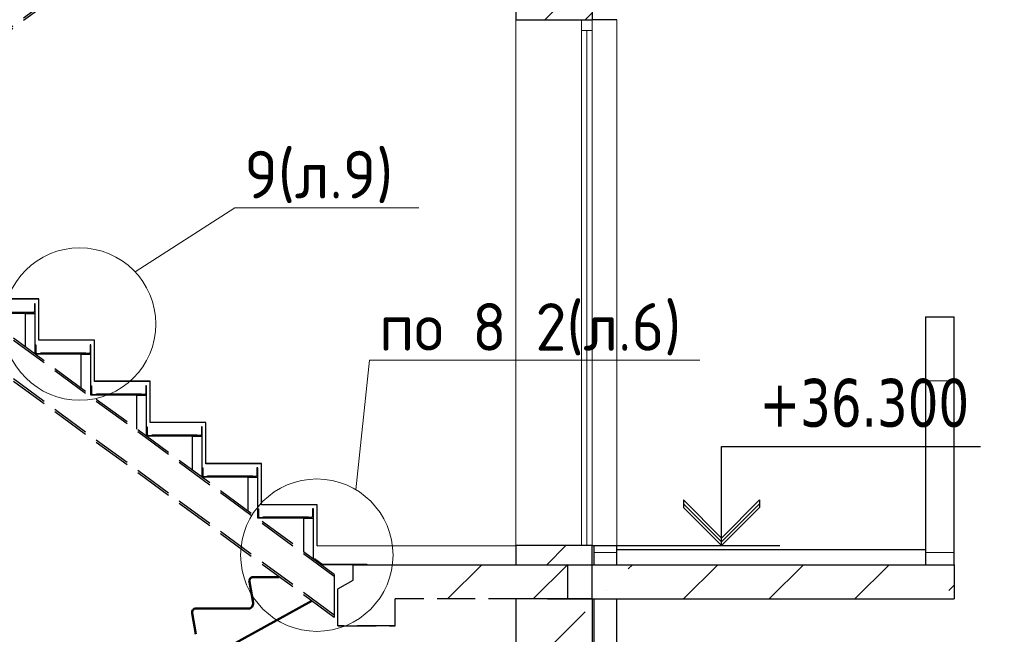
# Model space of a CAD drawing. Header units: millimetres. Extents: x 259029 to 2494469, y -731578 to -57567.
# Tile 115 of 207: x 375879 to 381046, y -540937 to -537712. Entities that reach past the tile are written whole.
import ezdxf
from ezdxf import colors
from ezdxf.entities.mleader import LeaderData, LeaderLine
from ezdxf.math import Vec2, Vec3

# ---------------------------------------------------------------- set-up
doc = ezdxf.new("R2010")
doc.units = ezdxf.units.MM
doc.linetypes.add('______2', pattern=[270, 200, -70])
for name, color, linetype, lineweight in [('1 Плита', 3, 'Continuous', 30), ('Standard', 7, 'Continuous', 25), ('Выноски', 20, 'Continuous', 20), ('Общий01', 7, 'Continuous', 13), ('ПЛИТА', 152, 'Continuous', 35), ('РАЗРЕЗЫ', 10, 'Continuous', 60), ('Символы 0.20', 1, 'Continuous', 20), ('Стена', 7, 'Continuous', 50), ('Стена_ бетон несущ.', 253, 'Continuous', 70)]:
    doc.layers.add(name, color=color, linetype=linetype, lineweight=lineweight)
doc.styles.add('TAHOMA', font='tahoma.ttf')
doc.styles.add('ГОСТ', font='GOST_Common.ttf')
pattern_1 = [(45, (-449245.4, -210907), (-449.0128, 449.0128), []), (45, (-448796.4, -210907), (-449.0128, 449.0128), [793.75, -158.75, 0, -158.75])]
pattern_2 = [(0, (369266.14, -588657.86), (450, 450), [450, -450]), (90, (369266.14, -588657.86), (-450, 450), [450, -450])]

# ---------------------------------------------------------------- blocks, each defined once
blk = doc.blocks.new('_None')

msp = doc.modelspace()

# ---------------------------------------------------------------- hatches: boundary and pattern name
at = {"layer": 'Standard', "linetype": 'Continuous', "lineweight": 13}
h = msp.add_hatch(dxfattribs=at)
h.set_pattern_fill('____', scale=450, style=0, pattern_type=2)
h.set_pattern_definition(pattern_2)
h.paths.add_polyline_path([(380632.8, -540571.9), (380782.8, -540571.9), (380782.8, -539271.9), (380632.8, -539271.9)], flags=0)
h = msp.add_hatch(dxfattribs=at)
h.set_pattern_fill('____', scale=450, style=0, pattern_type=2)
h.set_pattern_definition(pattern_2)
h.paths.add_polyline_path([(379012.8, -540571.9), (379012.8, -540471.9), (378892.8, -540471.9), (378892.8, -540571.9)], flags=0)
at = {"layer": 'Стена_ бетон несущ.', "linetype": 'Continuous', "lineweight": 13}
h = msp.add_hatch(dxfattribs=at)
h.set_pattern_fill('__________7', color=9, scale=100, style=0, pattern_type=2)
h.set_pattern_definition([(45, (368366.14, -589557.86), (-212.132, 212.132), []), (45, (368260.08, -589451.8), (-212.132, 212.132), [200, -70])])
h.paths.add_polyline_path([(378882.8, -537711.9), (378882.8, -536371.9), (378482.8, -536371.9), (378482.8, -537711.9)], flags=0)
h = msp.add_hatch(dxfattribs=at)
h.set_pattern_fill('ANSI35', color=9, scale=100, style=0)
h.set_pattern_definition(pattern_1)
h.paths.add_polyline_path([(378482.8, -540571.9), (378882.8, -540571.9), (378882.8, -540471.9), (378482.8, -540471.9)], flags=0)
at = {"layer": 'Стена_ бетон несущ.', "linetype": 'Continuous', "lineweight": 25}
h = msp.add_hatch(dxfattribs=at)
h.set_pattern_fill('ANSI35', scale=100, style=0)
h.set_pattern_definition([(45, (-448979.8, -207607), (-449.0128, 449.0128), []), (45, (-448530.8, -207607), (-449.0128, 449.0128), [793.75, -158.75, 0, -158.75])])
h.paths.add_polyline_path([(377648.4, -540751.9), (379018.5, -540751.9), (379018.5, -540571.9), (377648.4, -540571.9)])
h = msp.add_hatch(dxfattribs=at)
h.set_pattern_fill('ANSI35', scale=100, style=0)
h.set_pattern_definition(pattern_1)
h.paths.add_polyline_path([(378882.8, -540571.9), (378882.8, -540751.9), (380782.8, -540751.9), (380782.8, -540571.9)])
at = {"layer": 'Стена_ бетон несущ.', "linetype": 'Continuous', "lineweight": 13}
h = msp.add_hatch(dxfattribs=at)
h.set_pattern_fill('ANSI35', color=9, scale=100, style=0)
h.set_pattern_definition(pattern_1)
h.paths.add_polyline_path([(378882.8, -541011.9), (378882.8, -540751.9), (378482.8, -540751.9), (378482.8, -541011.9)], flags=0)

# ---------------------------------------------------------------- linework, layer by layer
at = {"color": 0}
msp.add_line((378909.8, -540470.9), (379868.1, -540470.9), dxfattribs=at)
at = {"color": 3, "linetype": 'Continuous', "lineweight": 30}
for p, q in [((377423.4, -540543.9), (377425.1, -540541.5)), ((377463.9, -540571.9), (377423.4, -540543.9)), ((377464.8, -540568.9), (377425.1, -540541.5)), ((377700.8, -540571.9), (377463.9, -540571.9)), ((377464.8, -540568.9), (377700.8, -540568.9)), ((377700.8, -540568.9), (377700.8, -540571.9))]:
    msp.add_line(p, q, dxfattribs=at)
for points in [[(375697.3, -539245.9), (375934.2, -539245.9), (375934.2, -539248.9), (375697.3, -539248.9), (375697.3, -539245.9)], [(375989.3, -539460.9), (376226.2, -539460.9), (376226.2, -539463.9), (375989.3, -539463.9), (375989.3, -539460.9)], [(376281.3, -539675.9), (376518.2, -539675.9), (376518.2, -539678.9), (376281.3, -539678.9), (376281.3, -539675.9)], [(376573.3, -539890.9), (376810.2, -539890.9), (376810.2, -539893.9), (376573.3, -539893.9), (376573.3, -539890.9)], [(376865.1, -540105.9), (377102, -540105.9), (377102, -540108.9), (376865.1, -540108.9), (376865.1, -540105.9)], [(377157.1, -540320.9), (377394, -540320.9), (377394, -540323.9), (377157.1, -540323.9), (377157.1, -540320.9)]]:
    msp.add_lwpolyline(points, dxfattribs=at)
at = {"layer": '1 Плита', "color": 2, "linetype": 'Continuous', "lineweight": 30}
for points in [[(375949, -539248.9), (375912.3, -539248.9, 0.414214), (375910, -539251.2), (375910, -539252.9), (375960, -539252.9), (375960, -539202.9), (375958.3, -539202.9, 0.414214), (375956, -539205.2), (375956, -539241.9, -0.414214)], [(375949, -539248.9), (375912.3, -539248.9, 0.414214), (375910, -539251.2), (375910, -539252.9), (375960, -539252.9), (375960, -539202.9), (375958.3, -539202.9, 0.414214), (375956, -539205.2), (375956, -539241.9, -0.414214)], [(375971, -539463.9), (376007.7, -539463.9, -0.414214), (376010, -539466.2), (376010, -539467.9), (375960, -539467.9), (375960, -539417.9), (375961.7, -539417.9, -0.414214), (375964, -539420.2), (375964, -539456.9, 0.414214)], [(376241, -539463.9), (376204.3, -539463.9, 0.414214), (376202, -539466.2), (376202, -539467.9), (376252, -539467.9), (376252, -539417.9), (376250.3, -539417.9, 0.414214), (376248, -539420.2), (376248, -539456.9, -0.414214)], [(376241, -539463.9), (376204.3, -539463.9, 0.414214), (376202, -539466.2), (376202, -539467.9), (376252, -539467.9), (376252, -539417.9), (376250.3, -539417.9, 0.414214), (376248, -539420.2), (376248, -539456.9, -0.414214)], [(376263, -539678.9), (376299.7, -539678.9, -0.414214), (376302, -539681.2), (376302, -539682.9), (376252, -539682.9), (376252, -539632.9), (376253.7, -539632.9, -0.414214), (376256, -539635.2), (376256, -539671.9, 0.414214)], [(376533, -539678.9), (376496.3, -539678.9, 0.414214), (376494, -539681.2), (376494, -539682.9), (376544, -539682.9), (376544, -539632.9), (376542.3, -539632.9, 0.414214), (376540, -539635.2), (376540, -539671.9, -0.414214)], [(376533, -539678.9), (376496.3, -539678.9, 0.414214), (376494, -539681.2), (376494, -539682.9), (376544, -539682.9), (376544, -539632.9), (376542.3, -539632.9, 0.414214), (376540, -539635.2), (376540, -539671.9, -0.414214)], [(376555, -539893.9), (376591.7, -539893.9, -0.414214), (376594, -539896.2), (376594, -539897.9), (376544, -539897.9), (376544, -539847.9), (376545.7, -539847.9, -0.414214), (376548, -539850.2), (376548, -539886.9, 0.414214)], [(376825, -539893.9), (376788.3, -539893.9, 0.414214), (376786, -539896.2), (376786, -539897.9), (376836, -539897.9), (376836, -539847.9), (376834.3, -539847.9, 0.414214), (376832, -539850.2), (376832, -539886.9, -0.414214)], [(376825, -539893.9), (376788.3, -539893.9, 0.414214), (376786, -539896.2), (376786, -539897.9), (376836, -539897.9), (376836, -539847.9), (376834.3, -539847.9, 0.414214), (376832, -539850.2), (376832, -539886.9, -0.414214)], [(376846.7, -540108.9), (376883.4, -540108.9, -0.414214), (376885.7, -540111.2), (376885.7, -540112.9), (376835.7, -540112.9), (376835.7, -540062.9), (376837.4, -540062.9, -0.414214), (376839.7, -540065.2), (376839.7, -540101.9, 0.414214)], [(377116.7, -540108.9), (377080, -540108.9, 0.414214), (377077.7, -540111.2), (377077.7, -540112.9), (377127.7, -540112.9), (377127.7, -540062.9), (377126, -540062.9, 0.414214), (377123.7, -540065.2), (377123.7, -540101.9, -0.414214)], [(377116.7, -540108.9), (377080, -540108.9, 0.414214), (377077.7, -540111.2), (377077.7, -540112.9), (377127.7, -540112.9), (377127.7, -540062.9), (377126, -540062.9, 0.414214), (377123.7, -540065.2), (377123.7, -540101.9, -0.414214)], [(377138.7, -540323.9), (377175.4, -540323.9, -0.414214), (377177.7, -540326.2), (377177.7, -540327.9), (377127.7, -540327.9), (377127.7, -540277.9), (377129.4, -540277.9, -0.414214), (377131.7, -540280.2), (377131.7, -540316.9, 0.414214)], [(377408.7, -540323.9), (377372, -540323.9, 0.414214), (377369.7, -540326.2), (377369.7, -540327.9), (377419.7, -540327.9), (377419.7, -540277.9), (377418, -540277.9, 0.414214), (377415.7, -540280.2), (377415.7, -540316.9, -0.414214)], [(377408.7, -540323.9), (377372, -540323.9, 0.414214), (377369.7, -540326.2), (377369.7, -540327.9), (377419.7, -540327.9), (377419.7, -540277.9), (377418, -540277.9, 0.414214), (377415.7, -540280.2), (377415.7, -540316.9, -0.414214)]]:
    msp.add_lwpolyline(points, format="xyb", close=True, dxfattribs=at)
at = {"layer": 'Standard', "color": 253, "linetype": '______2', "lineweight": 30, "true_color": 0xababab}
for p, q in [((374812, -538503.1), (377529, -536502.5)), ((374812, -538515.5), (377529, -536514.9)), ((377529, -540623.2), (374592.8, -538461.3)), ((377529, -540634), (374592.8, -538472.1)), ((377529, -540836.6), (374592.8, -538674.7)), ((377529, -540849), (374592.8, -538687.1))]:
    msp.add_line(p, q, dxfattribs=at)
at = {"layer": 'Standard', "color": 7, "linetype": 'Continuous', "lineweight": 13}
for p, q in [((378826.8, -537711.9), (378826.8, -537767.9)), ((378826.8, -537711.9), (378826.8, -537767.9)), ((378826.8, -537711.9), (378826.8, -537767.9)), ((378826.8, -537711.9), (378826.8, -537767.9)), ((378882.8, -537767.9), (378882.8, -537711.9)), ((378882.8, -537767.9), (378882.8, -537711.9)), ((378882.8, -537767.9), (378882.8, -537711.9)), ((378882.8, -537767.9), (378882.8, -537711.9)), ((378826.8, -537767.9), (378826.8, -540471.9)), ((378826.8, -537767.9), (378882.8, -537767.9)), ((378826.8, -537767.9), (378882.8, -537767.9)), ((378826.8, -537767.9), (378882.8, -537767.9)), ((378826.8, -537767.9), (378882.8, -537767.9)), ((378854.8, -540470.9), (378854.8, -537767.9)), ((378882.8, -540471.9), (378882.8, -537767.9))]:
    msp.add_line(p, q, dxfattribs=at)
at = {"layer": 'Standard', "color": 7, "linetype": 'Continuous', "lineweight": 25}
for p, q in [((379561.4, -540471.9), (379561.4, -539951.9)), ((379561.4, -539951.9), (380921.4, -539951.9)), ((379361.4, -540231.9), (379561.4, -540431.9)), ((379361.4, -540231.9), (379361.4, -540251.9)), ((379561.4, -540451.9), (379361.4, -540251.9)), ((379361.4, -540251.9), (379361.4, -540271.9)), ((379561.4, -540431.9), (379761.4, -540231.9)), ((379761.4, -540251.9), (379561.4, -540451.9)), ((379761.4, -540231.9), (379761.4, -540251.9)), ((379761.4, -540251.9), (379761.4, -540271.9)), ((379561.4, -540471.9), (379361.4, -540271.9)), ((379761.4, -540271.9), (379561.4, -540471.9)), ((378882.8, -540751.9), (378882.8, -540571.9))]:
    msp.add_line(p, q, dxfattribs=at)
at = {"layer": 'Standard', "color": 7, "linetype": '______2', "lineweight": 30}
for p, q in [((377629.2, -540653.7), (377629.2, -540571.9)), ((377549, -540697.9), (377629.2, -540653.7)), ((377549, -540891.9), (377549, -540697.9)), ((377849, -540891.9), (377849, -540751.9)), ((378539, -540751.9), (377849, -540751.9)), ((377549, -540891.9), (377549, -540796.9)), ((377849, -540891.9), (377549, -540891.9)), ((377849, -540891.9), (377549, -540891.9)), ((377549, -540891.9), (377849, -540891.9)), ((377849, -540891.9), (377549, -540891.9))]:
    msp.add_line(p, q, dxfattribs=at)
at = {"layer": 'Standard', "color": 5, "linetype": 'Continuous', "lineweight": 50, "transparency": 33554687}
for p, q in [((377103.2, -540772.2), (377084, -540661)), ((377103.6, -540637.1), (377241.2, -540637.1)), ((374560.2, -542329.5), (377411.1, -540762.2)), ((376803.6, -540802.1), (377078.7, -540802.1)), ((376803.2, -540937.2), (376784, -540826))]:
    msp.add_line(p, q, dxfattribs=at)
for centre, radius, start, end in [((377103.6, -540657.1), 20, 90, 191.3099), ((377078.7, -540777.1), 25, 270, 11.3099), ((376803.6, -540822.1), 20, 90, 191.3099)]:
    msp.add_arc(centre, radius, start, end, dxfattribs=at)
at = {"layer": 'Общий01', "color": 7, "linetype": 'Continuous', "lineweight": 25}
for p, q in [((377439.5, -540472.9), (378482.8, -540471.9)), ((379012.8, -540491.9), (380632.8, -540491.9)), ((377628.3, -540571.9), (380782.8, -540571.9)), ((378648.8, -540751.9), (380782.8, -540751.9))]:
    msp.add_line(p, q, dxfattribs=at)
at = {"layer": 'ПЛИТА', "color": 0, "lineweight": 30}
msp.add_line((377629.2, -540571.9), (378539, -540571.9), dxfattribs=at)
at = {"layer": 'РАЗРЕЗЫ', "color": 3, "lineweight": 30}
for p, q in [((375960, -539467.9), (375960, -539212.9)), ((375918, -539252.9), (375668, -539252.9)), ((375910, -539431.1), (375910, -539252.9)), ((376252, -539682.9), (376252, -539427.9)), ((376210, -539467.9), (375960, -539467.9)), ((376202, -539646.1), (376202, -539467.9)), ((376502, -539682.9), (376252, -539682.9)), ((376494, -539861.1), (376494, -539682.9)), ((376544, -539897.9), (376544, -539642.9)), ((376836, -540112.9), (376836, -539857.9)), ((376794, -539897.9), (376544, -539897.9)), ((376786, -540076.1), (376786, -539897.9)), ((377127.7, -540327.8), (377127.7, -540072.9)), ((377085.7, -540112.9), (376835.7, -540112.9)), ((377077.7, -540291), (377077.7, -540112.9)), ((377419.7, -540542.8), (377419.7, -540287.9)), ((377377.7, -540327.9), (377127.7, -540327.9)), ((377369.7, -540506), (377369.7, -540327.9))]:
    msp.add_line(p, q, dxfattribs=at)
at = {"layer": 'РАЗРЕЗЫ', "color": 2, "lineweight": 30}
msp.add_line((377529, -540623.2), (377529, -540849), dxfattribs=at)
at = {"layer": 'РАЗРЕЗЫ', "color": 1, "lineweight": 30}
for points in [[(377147.5, -540257.9), (377147.5, -540041.9), (376855.7, -540041.9), (376855.7, -539825.9), (376564, -539825.9), (376564, -539609.9), (376272, -539609.9), (376272, -539393.9), (375980, -539393.9), (375980, -539177.9), (375688, -539177.9), (375688, -538961.9), (375396, -538961.9), (375396, -538745.9), (375104, -538745.9), (375104, -538529.9), (374812, -538529.9), (374812, -538313.9), (374520, -538313.9), (374520, -538313.9), (374520, -538313.9)], [(377439.5, -540472.9), (377439.5, -540256.9), (377147.7, -540256.9), (377147.7, -540040.9), (376856, -540040.9), (376856, -539824.9), (376564, -539824.9), (376564, -539608.9), (376272, -539608.9), (376272, -539392.9), (375980, -539392.9), (375980, -539176.9), (375688, -539176.9), (375688, -538960.9), (375396, -538960.9), (375396, -538744.9), (375104, -538744.9), (375104, -538528.9), (374812, -538528.9), (374812, -538313.9), (374812, -538313.9)]]:
    msp.add_lwpolyline(points, dxfattribs=at)
at = {"layer": 'Символы 0.20'}
for centre in [(376193.2, -539309.3), (377438, -540521.9)]:
    msp.add_circle(centre, 400, dxfattribs=at)
at = {"layer": 'Стена', "color": 34, "linetype": 'Continuous', "lineweight": 25}
for p, q in [((379012.8, -537711.9), (378882.8, -537711.9)), ((380632.8, -539271.9), (380782.8, -539271.9)), ((380632.8, -539271.9), (380632.8, -540571.9)), ((380782.8, -540571.9), (380782.8, -539271.9)), ((378882.8, -540471.9), (379012.8, -540471.9)), ((378892.8, -540571.9), (378892.8, -540471.9)), ((379012.8, -540571.9), (379012.8, -540471.9)), ((378892.8, -541011.9), (378892.8, -540751.9)), ((379012.8, -541011.9), (379012.8, -540751.9))]:
    msp.add_line(p, q, dxfattribs=at)
at = {"layer": 'Стена', "color": 34, "linetype": 'Continuous', "lineweight": 13}
msp.add_line((379012.8, -540471.9), (379012.8, -537711.9), dxfattribs=at)
at = {"layer": 'Стена_ бетон несущ.', "color": 9, "linetype": 'Continuous', "lineweight": 25}
for p, q in [((378482.8, -536371.9), (378482.8, -537711.9)), ((378882.8, -536371.9), (378882.8, -537711.9)), ((378482.8, -537711.9), (378882.8, -537711.9)), ((378482.8, -537711.9), (378882.8, -537711.9)), ((378482.8, -537711.9), (378882.8, -537711.9)), ((378482.8, -540471.9), (378482.8, -540571.9)), ((378882.8, -540471.9), (378482.8, -540471.9)), ((378482.8, -540471.9), (378482.8, -540571.9)), ((378882.8, -540571.9), (378882.8, -540471.9)), ((378882.8, -540751.9), (378482.8, -540751.9)), ((378882.8, -540751.9), (378482.8, -540751.9)), ((378482.8, -540751.9), (378482.8, -541011.9)), ((378882.8, -540751.9), (378882.8, -541011.9))]:
    msp.add_line(p, q, dxfattribs=at)
at = {"layer": 'Стена_ бетон несущ.', "color": 9, "linetype": 'Continuous', "lineweight": 13}
msp.add_line((378482.8, -537711.9), (378482.8, -540471.9), dxfattribs=at)
at = {"layer": 'Стена_ бетон несущ.', "color": 7, "linetype": 'Continuous', "lineweight": 25}
for p, q in [((378752.9, -540571.9), (378752.9, -540751.9)), ((378882.8, -540751.9), (378882.8, -540571.9)), ((380782.8, -540571.9), (380782.8, -540751.9))]:
    msp.add_line(p, q, dxfattribs=at)

# ---------------------------------------------------------------- texts
at = {"layer": 'Standard', "color": 7, "linetype": 'Continuous', "lineweight": 25, "insert": (379761.4, -539851.9), "char_height": 250, "width": 1028.162, "attachment_point": 7, "style": 'TAHOMA'}
msp.add_mtext('{\\W0.86;+36.300}', dxfattribs=at)
at = {"layer": 'Выноски'}
note = msp.add_mtext_static_columns([''] * 2, width=18604.939, gutter_width=10240.1, height=0, dxfattribs=dict(at, insert=(295601.8, -509833), char_height=250, attachment_point=1, style='ГОСТ'))
for column, words in zip([note] + note.columns.linked_columns, ['\\pi8790.91665;Общие указания:\\P\\pi570.45,l346.2,t2000;1.^IСтроительство здания должно производиться в соответствии с проектом производства работ (ППР). при {\\H1.66663x; }\\P\\pi0,t346.2;отсутствии проекта ППР в производство строительно-монтажных работ запрещается. {\\H1.18896x; }\\P\\pi570.45,t2000;2.^IМонтаж сборных конструкций вести в соответствии с требованиями СП 70.13330.2012 "Несущие и {\\H1.54818x; }\\P\\pi0,t346.2;ограждающие конструкции "(акт.ред. СНиП 3.03.01-87*).{\\H1.62844x;\\C0; \\H0.61408x;\\P\\pi570.45,t2000;}3.^IВсе сварные работы следует вести в соответствии с ГОСТ 5264-80* "Ручная дуговая сварка.Соединения {\\H1.20169x; }\\P\\pi0,t346.2;сварные" и  ГОСТ 14098-2014 "Соединения сварные арматуры и закладных деталей железобетонных конструкций". {\\H1.54394x; }\\PСварку вести электродами типа Э42А. {\\H1.42985x;\\C0; \\H0.69937x;\\P\\pi570.45,t2000;}4.^IВсе металлические конструкции окрасить эмалью ПФ-1189 по ГОСТ 6465-79 в два слоя. Эмаль наносить на {\\H1.46788x; }\\P\\pi0,t346.2;грунтовку ГФ-021 по ГОСТ 25129-82 (первый слой - на заводе-изготовителе, второй слой - на монтаже).{\\H1.65521x;\\C0; \\H0.60415x;\\P\\pi10052.46968,l0,tz;\\H1.55946x; \\H0.64125x;\\P\\H1.64685x; \\H0.60722x;\\P\\pi812.5,l41.6675;\\H1.23852x; \\H0.80742x;\\P}', '']):
    column.text = words

# ---------------------------------------------------------------- leaders
at = {"layer": 'Символы 0.20'}
ml = msp.add_multileader_mtext('Standard', dxfattribs=at)
ml.set_content('9(л.9)', color=256, style='ГОСТ')
ml.set_leader_properties(color=256, linetype='ByLayer', lineweight=-1)
ml.set_arrow_properties(name='NONE')
ml.build(insert=Vec2(0, 0))
ml.multileader.update_dxf_attribs({"text_left_attachment_type": 6, "text_right_attachment_type": 6, "dogleg_length": 0.25, "arrow_head_size": 200, "scale": 100})
ctx = ml.context
ctx.base_point, ctx.scale, ctx.char_height, ctx.arrow_head_size, ctx.landing_gap_size, ctx.plane_origin = Vec3(377032.8, -538699.9), 100, 250, 200, 25, Vec3(374677.3, -540420.9)
ctx.left_attachment, ctx.right_attachment = 6, 6
notes = []
notes.append((ctx, [(1, (1, 1, 0), (377007.8, -538699.9), (1, 0), 25, [(0, [(376485, -539035.6)], 0, [])])]))
ctx.mtext.insert, ctx.mtext.width, ctx.mtext.flow_direction = Vec3(377057.8, -538399.9), 792.21, 5
ml = msp.add_multileader_mtext('Standard', dxfattribs=at)
ml.set_content('8(л.6)', color=256, style='ГОСТ')
ml.set_leader_properties(color=256, linetype='ByLayer', lineweight=-1)
ml.set_arrow_properties(name='NONE')
ml.build(insert=Vec2(0, 0))
ml.multileader.update_dxf_attribs({"text_left_attachment_type": 6, "text_right_attachment_type": 6, "dogleg_length": 0.25, "arrow_head_size": 200, "scale": 100})
ctx = ml.context
ctx.base_point, ctx.scale, ctx.char_height, ctx.arrow_head_size, ctx.landing_gap_size, ctx.plane_origin = Vec3(356889.8, -539326.3), 100, 250, 200, 25, Vec3(357374.1, -539628.1)
ctx.left_attachment, ctx.right_attachment = 6, 6
notes.append((ctx, [(0, (1, 1, 0), (356864.8, -539326.3), (1, 0), 25, [(0, [(356191, -538738.4)], 0, [])])]))
ctx.mtext.insert, ctx.mtext.width, ctx.mtext.defined_height, ctx.mtext.flow_direction = Vec3(356914.8, -539026.3), 1094.387, 742.8, 5
ml = msp.add_multileader_mtext('Standard', dxfattribs=at)
ml.set_content('по7(л.6)', color=256, style='ГОСТ')
ml.set_leader_properties(color=256, linetype='ByLayer', lineweight=-1)
ml.set_arrow_properties(name='NONE')
ml.build(insert=Vec2(0, 0))
ml.multileader.update_dxf_attribs({"text_left_attachment_type": 6, "text_right_attachment_type": 6, "dogleg_length": 0.25, "arrow_head_size": 200, "scale": 100})
ctx = ml.context
ctx.base_point, ctx.scale, ctx.char_height, ctx.arrow_head_size, ctx.landing_gap_size, ctx.plane_origin = Vec3(373435.5, -539950.4), 100, 250, 200, 25, Vec3(376166.2, -539628.1)
ctx.left_attachment, ctx.right_attachment = 6, 6
notes.append((ctx, [(1, (1, 1, 0), (374610.5, -539950.4), (-1, 0), 25, [(0, [(374800.1, -538887.4)], 0, [])])]))
ctx.mtext.insert, ctx.mtext.width, ctx.mtext.defined_height, ctx.mtext.flow_direction = Vec3(373460.5, -539650.4), 1094.387, 742.8, 5
ml = msp.add_multileader_mtext('Standard', dxfattribs=at)
ml.set_content('по 8 2(л.6)', color=256, style='ГОСТ')
ml.set_leader_properties(color=256, linetype='ByLayer', lineweight=-1)
ml.set_arrow_properties(name='NONE')
ml.build(insert=Vec2(0, 0))
ml.multileader.update_dxf_attribs({"text_left_attachment_type": 6, "text_right_attachment_type": 6, "dogleg_length": 0.25, "arrow_head_size": 200, "scale": 100})
ctx = ml.context
ctx.base_point, ctx.scale, ctx.char_height, ctx.arrow_head_size, ctx.landing_gap_size, ctx.plane_origin = Vec3(377739.8, -539499.1), 100, 250, 200, 25, Vec3(378954, -541633.5)
ctx.left_attachment, ctx.right_attachment = 6, 6
notes.append((ctx, [(0, (1, 1, 0), (377714.8, -539499.1), (1, 0), 25, [(0, [(377643, -540178.5)], 0, [])])]))
ctx.mtext.insert, ctx.mtext.width, ctx.mtext.flow_direction = Vec3(377764.8, -539199.1), 792.21, 5
ml = msp.add_multileader_mtext('Standard', dxfattribs=at)
ml.set_content('1(л.6)', color=256, style='ГОСТ')
ml.set_leader_properties(color=256, linetype='ByLayer', lineweight=-1)
ml.set_arrow_properties(name='NONE')
ml.build(insert=Vec2(0, 0))
ml.multileader.update_dxf_attribs({"text_left_attachment_type": 6, "text_right_attachment_type": 6, "dogleg_length": 0.25, "arrow_head_size": 200, "scale": 100})
ctx = ml.context
ctx.base_point, ctx.scale, ctx.char_height, ctx.arrow_head_size, ctx.landing_gap_size, ctx.plane_origin = Vec3(359149.9, -539666.1), 100, 250, 200, 25, Vec3(360364.1, -541800.5)
ctx.left_attachment, ctx.right_attachment = 6, 6
notes.append((ctx, [(0, (1, 1, 0), (359124.9, -539666.1), (1, 0), 25, [(0, [(359053.1, -540345.4)], 0, [])])]))
ctx.mtext.insert, ctx.mtext.width, ctx.mtext.flow_direction = Vec3(359174.9, -539366.1), 792.21, 5
for ctx, leaders in notes:
    for number, flags, end, landing, length, lines in leaders:
        leader = LeaderData()
        leader.index, (leader.has_last_leader_line, leader.has_dogleg_vector, leader.attachment_direction) = number, flags
        leader.last_leader_point, leader.dogleg_vector, leader.dogleg_length = Vec3(end), Vec3(landing), length
        for number, points, colour, breaks in lines:
            line = LeaderLine()
            line.index, line.vertices, line.color, line.breaks = number, Vec3.list(points), colors.encode_raw_color(colour), breaks
            leader.lines.append(line)
        ctx.leaders.append(leader)

doc.saveas('drawing.dxf')
